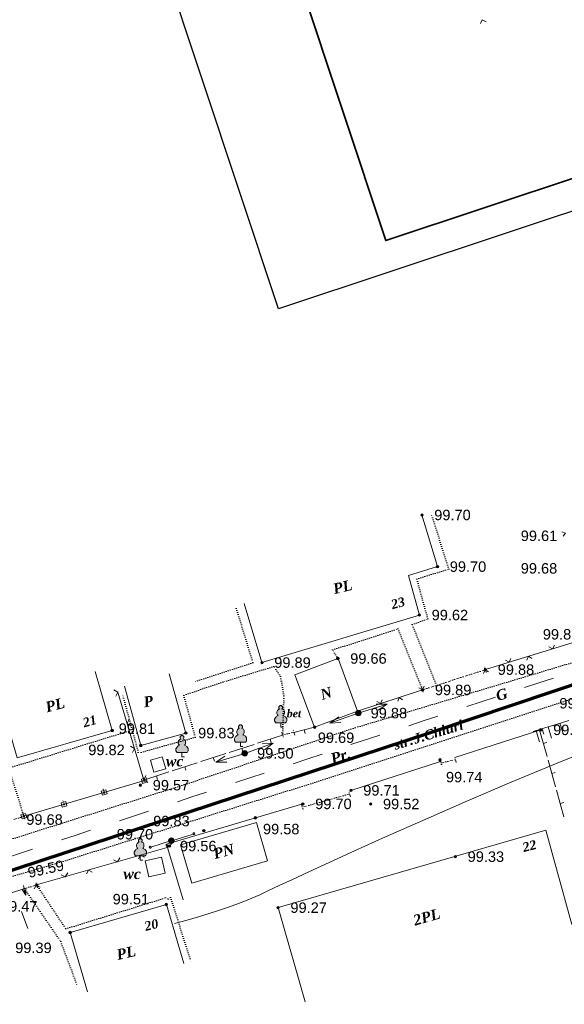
# Model space of a CAD drawing. Header units: millimetres. Extents: x 9396 to 25236, y 15106 to 31102.
# Tile 176 of 256: x 10978 to 11066, y 16485 to 16645. Entities that reach past the tile are written whole.
import ezdxf
from ezdxf.enums import TextEntityAlignment as Align

# ---------------------------------------------------------------- set-up
doc = ezdxf.new("R2010")
doc.units = ezdxf.units.MM
for name, pattern in [('DIVIDE', [1.25, 0.5, -0.25, 0, -0.25, 0, -0.25]), ('DOT', [0.25, 0, -0.25]), ('HIDDEN', [0.375, 0.25, -0.125])]:
    doc.linetypes.add(name, pattern=pattern)
for name, color, linetype, lineweight, true_color in [('1001010', 7, 'Continuous', 9, 0x000000), ('10010110', 7, 'Continuous', 20, 0xa25100), ('10010212', 7, 'Continuous', 9, 0x000000), ('10010230', 7, 'Continuous', 20, 0x000000), ('1002020', 7, 'Continuous', 9, 0x000000), ('1070000', 7, 'DOT', 9, 0x000000), ('2030012', 7, 'Continuous', 9, 0x000000), ('21100200', 7, 'HIDDEN', 0, 0x800080), ('3000105', 7, 'DIVIDE', 9, 0x000000), ('3000113', 7, 'Continuous', 9, 0x000000), ('3000130', 7, 'Continuous', 9, 0x000000), ('3000220', 7, 'Continuous', 9, 0x000000), ('3000260', 7, 'Continuous', 9, 0x000000), ('4000210', 7, 'Continuous', 9, 0x000000), ('5010210', 7, 'Continuous', 20, 0x008000), ('6011210', 1, 'Continuous', 9, 0xff0000), ('8010120', 7, 'Continuous', 20, 0x0080ff), ('9010110', 7, 'Continuous', 9, 0x000000)]:
    doc.layers.add(name, color=color, linetype=linetype, lineweight=lineweight, true_color=true_color)
doc.layers.add('Канализация', color=1, linetype='Continuous', lineweight=70)
doc.layers.add('Рамка', color=7, linetype='Continuous', lineweight=35)
doc.styles.add('1', font='timesbi.ttf', dxfattribs={"height": 0.00127})
doc.styles.add('10', font='timesbi.ttf', dxfattribs={"height": 0.001481})
doc.styles.add('2', font='timesbi.ttf', dxfattribs={"height": 0.001693})
doc.styles.add('9', font='timesbi.ttf', dxfattribs={"height": 0.001693})
doc.styles.add('F2', font='arial.ttf', dxfattribs={"height": 0.001693})

# ---------------------------------------------------------------- blocks, each defined once
blk = doc.blocks.new('SYMBOL21100200')
at = {"true_color": 0x800080}
h = blk.add_hatch(color=216, dxfattribs=at)
edge = h.paths.add_edge_path()
edge.add_arc((0, 0), 0.1, 0, 360)
at = {"color": 216, "linetype": 'Continuous', "lineweight": 0, "true_color": 0x800080}
blk.add_circle((0, 0), 0.1, dxfattribs=at)
blk = doc.blocks.new('SYMBOL4000210')
at = {"true_color": 0xffffff}
blk.add_hatch(color=7, dxfattribs=at).paths.add_polyline_path([(0.05, 1.75), (-0.05, 1.75), (-0.15, 1.65), (-0.15, 1.55), (-0.1, 1.45), (-0.15, 1.45), (-0.25, 1.35), (-0.3, 1.25), (-0.3, 1.1), (-0.25, 1), (-0.2, 0.95), (-0.3, 0.9), (-0.35, 0.85), (-0.4, 0.8), (-0.5, 0.65), (-0.5, 0.5), (-0.4, 0.35), (-0.3, 0.35), (-0.1, 0.35), (0, 0.35), (0.15, 0.35), (0.4, 0.35), (0.45, 0.4), (0.5, 0.5), (0.5, 0.7), (0.4, 0.85), (0.2, 0.95), (0.25, 1), (0.3, 1.1), (0.3, 1.3), (0.25, 1.4), (0.1, 1.45), (0.15, 1.55), (0.15, 1.65)])
at = {"color": 18, "linetype": 'Continuous', "lineweight": 0, "true_color": 0x000000, "flags": 128}
blk.add_lwpolyline([(0.05, 1.75), (-0.05, 1.75), (-0.15, 1.65), (-0.15, 1.55), (-0.1, 1.45), (-0.15, 1.45), (-0.25, 1.35), (-0.3, 1.25), (-0.3, 1.1), (-0.25, 1), (-0.2, 0.95), (-0.3, 0.9), (-0.35, 0.85), (-0.4, 0.8), (-0.5, 0.65), (-0.5, 0.5), (-0.4, 0.35), (-0.3, 0.35), (-0.1, 0.35), (0, 0.35), (0.15, 0.35), (0.4, 0.35), (0.45, 0.4), (0.5, 0.5), (0.5, 0.7), (0.4, 0.85), (0.2, 0.95), (0.25, 1), (0.3, 1.1), (0.3, 1.3), (0.25, 1.4), (0.1, 1.45), (0.15, 1.55), (0.15, 1.65), (0.05, 1.75)], close=True, dxfattribs=at)
blk.add_lwpolyline([(0, 0.35), (0, 0), (0.2, 0)], dxfattribs=at)
blk = doc.blocks.new('SYMBOL2030012')
at = {"true_color": 0xffffff}
h = blk.add_hatch(color=7, dxfattribs=at)
edge = h.paths.add_edge_path()
edge.add_arc((0, 0), 0.225, 0, 360)
at = {"true_color": 0x000000}
h = blk.add_hatch(color=18, dxfattribs=at)
edge = h.paths.add_edge_path()
edge.add_arc((0, 0), 0.05, 0, 360)
at = {"color": 18, "linetype": 'Continuous', "lineweight": 0, "true_color": 0x000000}
for radius in [0.225, 0.05]:
    blk.add_circle((0, 0), radius, dxfattribs=at)

msp = doc.modelspace()

# ---------------------------------------------------------------- linework, layer by layer
at = {"layer": '1001010', "color": 253}
for p, q in [((11000.78, 16525.4), (11001.34, 16523.48)), ((11017.88, 16508.5, 194.95), (11016.05, 16514.74, 194.95)), ((11023.97, 16485.66, 198.54), (11019.58, 16500.92, 198.54))]:
    msp.add_line(p, q, dxfattribs=at)
for points in [[(11014.06, 16550.27, 0), (11016.96, 16540.7, 0), (11042.5, 16548.42, 0), (11040.72, 16554.84, 0), (11045.44, 16556.28, 0), (11042.92, 16564.66, 0)], [(11025.5, 16530.22, 0), (11022.27, 16538.73, 0), (11029.28, 16541.36, 0)], [(11029.39, 16541.18, 0), (11032.47, 16532.82, 0), (11025.5, 16530.22, 0)], [(10974.44, 16534.82, 0), (10977.22, 16525.22, 0), (10992.66, 16529.68, 0), (10989.88, 16539.28, 0)], [(10994.63, 16536.88, 0), (10997.3, 16527.24, 0), (11004.6, 16529.26, 0), (11001.93, 16538.9, 0)], [(11016.05, 16514.74, 194.95), (11003.73, 16511.12, 84.21), (11005.57, 16504.88, 120.56), (11017.88, 16508.5, 194.95)], [(11019.58, 16500.92, 198.54), (11063.05, 16513.49, 192.26), (11067.22, 16498.17, 1.12)], [(11000.64, 16509.12, 0), (11001.24, 16506.51, 0), (10998.62, 16505.91, 0), (10998.02, 16508.52, 0)], [(11004.26, 16491.84, 0), (11001.46, 16501.44, 0), (10985.84, 16496.88, 0), (10988.64, 16487.28, 0)]]:
    msp.add_polyline3d(points, dxfattribs=at)
at = {"layer": '10010110'}
msp.add_polyline3d([(11071.94, 16527.24, 0), (11064.58, 16524.28, 0), (11057.12, 16521.16, 0), (11049.85, 16518.05, 0), (11043.05, 16515.07, 0), (11037.03, 16512.4, 0), (11031.99, 16510.13, 0), (11027.88, 16508.26, 0), (11024.56, 16506.73, 0), (11021.9, 16505.49, 0), (11019.78, 16504.5, 0), (11018.05, 16503.69, 0), (11016.6, 16503.02, 0), (11015.3, 16502.45, 0), (11014.01, 16501.92, 0), (11012.71, 16501.41, 0), (11011.36, 16500.92, 0), (11009.92, 16500.44, 0), (11008.38, 16499.95, 0), (11006.68, 16499.44, 0), (11004.82, 16498.91, 0), (11002.75, 16498.33, 0)], dxfattribs=at)
at = {"layer": '10010212', "color": 253}
for p, q in [((11064.84, 16530.7), (11066.78, 16531.31)), ((11060.95, 16529.49), (11062.89, 16530.1)), ((11061.44, 16529.64), (11062, 16527.83)), ((11061.44, 16529.64), (11062, 16527.83)), ((11062.41, 16529.94), (11062.68, 16529.09)), ((11062.89, 16530.1), (11064.84, 16530.7)), ((11063.38, 16530.25), (11063.95, 16528.44)), ((11063.38, 16530.25), (11063.95, 16528.44)), ((11064.35, 16530.55), (11064.62, 16529.69)), ((11065.32, 16530.86), (11065.89, 16529.04)), ((11065.32, 16530.86), (11065.89, 16529.04))]:
    msp.add_line(p, q, dxfattribs=at)
at = {"layer": '10010230', "color": 253}
for p, q in [((10966.54, 16500.2), (10978.33, 16503.98)), ((10978.33, 16503.98), (10978.66, 16502.94))]:
    msp.add_line(p, q, dxfattribs=at)
msp.add_polyline3d([(10978.03, 16503.89, 0), (10978.66, 16502.94, 0), (10978.62, 16504.08, 0)], dxfattribs=at)
msp.add_polyline3d([(10978.03, 16503.89, 0), (10978.66, 16502.94, 0), (10978.62, 16504.08, 0), (10978.03, 16503.89, 0)], close=True, dxfattribs=at)
at = {"layer": '1002020', "color": 253}
msp.add_line((10998.02, 16508.52), (11000.64, 16509.12), dxfattribs=at)
msp.add_polyline3d([(11001.34, 16523.48, 0), (10999.42, 16522.92, 0), (10998.86, 16524.84, 0), (11000.78, 16525.4, 0)], dxfattribs=at)
at = {"layer": '1070000', "color": 253}
for p, q in [((11071.76, 16542.02), (11032.07, 16530.11)), ((11023.87, 16520.72), (11082.61, 16539.77)), ((11032.07, 16530.11), (11004.29, 16520.85)), ((11004.29, 16520.85), (10975.72, 16511.85)), ((10983.39, 16508.02), (11023.87, 16520.72)), ((10966.19, 16502.99), (10983.39, 16508.02))]:
    msp.add_line(p, q, dxfattribs=at)
for points in [[(11045.13, 16537.36, 0), (11041.36, 16546.88, 0), (11043.88, 16547.78, 0), (11042.08, 16554.25, 0), (11047.29, 16555.87, 0), (11044.42, 16564.85, 0)], [(11012.8, 16549.49, 0), (11015.49, 16540.68, 0), (11006.15, 16537.63, 0)], [(11029.28, 16541.36, 0), (11028.43, 16542.75, 0), (11039.03, 16546.16, 0), (11043.02, 16536.26, 0)], [(11020.32, 16528.92, 0), (11020.52, 16535.29, 0), (11019.98, 16538.44, 0), (11018.9, 16540.06, 0), (11010.64, 16537.54, 0), (11004.26, 16535.38, 0), (11006.15, 16528.56, 0), (10997.35, 16526.13, 0), (10996.9, 16526.13, 0), (10994.38, 16535.38, 0)], [(10978.33, 16515.77, 0), (10975.88, 16523.57, 0), (10995.37, 16529.59, 0)], [(10978.39, 16504.02, 0), (10984.32, 16495.4, 0), (10986.93, 16488.39, 0)], [(10980.4, 16504.6, 0), (10985.13, 16497.47, 0), (11001.3, 16502.5, 0), (11001.75, 16502.32, 0), (11002.11, 16502.59, 0), (11005.43, 16492.26, 0)]]:
    msp.add_polyline3d(points, dxfattribs=at)
at = {"layer": '3000105', "color": 253}
for p, q in [((11043.02, 16536.26), (11053.22, 16539.56)), ((11053.37, 16539.08), (11053.03, 16540.13)), ((11042.86, 16536.73), (11043.2, 16535.69)), ((11020.19, 16529.4), (11020.48, 16528.34)), ((11020.32, 16528.92), (11022.14, 16529.41)), ((11022.27, 16528.93), (11021.98, 16529.99)), ((11045.93, 16524.88, 199.26), (11046.19, 16523.81, 199.26)), ((11046.05, 16524.4, 199.47), (11048.36, 16524.96, 199.05)), ((11048.48, 16524.48, 199.26), (11048.22, 16525.54, 199.26)), ((11031.32, 16518.89), (11031.03, 16519.95)), ((11031.19, 16519.37), (11023.51, 16517.22)), ((11023.37, 16517.7), (11023.67, 16516.64)), ((10976.72, 16515.22), (10978.33, 16515.77)), ((10978.49, 16515.3), (10978.14, 16516.34)), ((10978.26, 16504.5), (10978.56, 16503.45)), ((10978.39, 16504.02), (10980.4, 16504.6)), ((10980.54, 16504.12), (10980.23, 16505.17))]:
    msp.add_line(p, q, dxfattribs=at)
at = {"layer": '3000113', "color": 253}
for p, q in [((11062.21, 16529.78, 169.68), (11048.25, 16525.3, 199.36)), ((11045.93, 16524.62, 199.47), (11031.4, 16519.96, 196.28))]:
    msp.add_line(p, q, dxfattribs=at)
msp.add_polyline3d([(11023.6, 16517.76, 196.48), (11001.47, 16511.23, 198.75), (11004.19, 16502.2, 199.1)], dxfattribs=at)
at = {"layer": '3000130', "color": 253}
for p, q in [((10978.33, 16515.77), (10997.9, 16521.55)), ((10997.69, 16522.12), (10997.77, 16521.88)), ((10991.18, 16520.19), (10991.25, 16519.96)), ((10984.67, 16518.27), (10984.74, 16518.03)), ((10978.16, 16516.35), (10978.23, 16516.11))]:
    msp.add_line(p, q, dxfattribs=at)
for points in [[(10997.58, 16521.1, 0), (10998.34, 16521.32, 0), (10998.15, 16521.99, 0), (10997.39, 16521.77, 0), (10997.58, 16521.1, 0)], [(10997.86, 16521.44, 0), (10997.92, 16521.45, 0), (10997.96, 16521.49, 0), (10997.97, 16521.54, 0), (10997.96, 16521.6, 0), (10997.92, 16521.64, 0), (10997.86, 16521.65, 0), (10997.81, 16521.64, 0), (10997.77, 16521.6, 0), (10997.76, 16521.54, 0), (10997.77, 16521.49, 0), (10997.81, 16521.45, 0), (10997.86, 16521.44, 0)], [(10991.07, 16519.17, 0), (10991.83, 16519.4, 0), (10991.63, 16520.07, 0), (10990.87, 16519.84, 0), (10991.07, 16519.17, 0)], [(10984.56, 16517.25, 0), (10985.32, 16517.47, 0), (10985.12, 16518.14, 0), (10984.36, 16517.92, 0), (10984.56, 16517.25, 0)], [(10991.35, 16519.51, 0), (10991.41, 16519.53, 0), (10991.45, 16519.57, 0), (10991.46, 16519.62, 0), (10991.45, 16519.67, 0), (10991.41, 16519.71, 0), (10991.35, 16519.73, 0), (10991.3, 16519.71, 0), (10991.26, 16519.67, 0), (10991.25, 16519.62, 0), (10991.26, 16519.57, 0), (10991.3, 16519.53, 0), (10991.35, 16519.51, 0)], [(10984.84, 16517.59, 0), (10984.9, 16517.6, 0), (10984.93, 16517.64, 0), (10984.95, 16517.7, 0), (10984.93, 16517.75, 0), (10984.9, 16517.79, 0), (10984.84, 16517.8, 0), (10984.79, 16517.79, 0), (10984.75, 16517.75, 0), (10984.74, 16517.7, 0), (10984.75, 16517.64, 0), (10984.79, 16517.6, 0), (10984.84, 16517.59, 0)], [(10978.05, 16515.32, 0), (10978.81, 16515.55, 0), (10978.61, 16516.22, 0), (10977.85, 16516, 0), (10978.05, 16515.32, 0)], [(10978.33, 16515.67, 0), (10978.38, 16515.68, 0), (10978.42, 16515.72, 0), (10978.44, 16515.77, 0), (10978.42, 16515.83, 0), (10978.38, 16515.86, 0), (10978.33, 16515.88, 0), (10978.28, 16515.86, 0), (10978.24, 16515.83, 0), (10978.22, 16515.77, 0), (10978.24, 16515.72, 0), (10978.28, 16515.68, 0), (10978.33, 16515.67, 0)]]:
    msp.add_polyline3d(points, close=True, dxfattribs=at)
at = {"layer": '3000220', "color": 253}
for p, q in [((11025.48, 16530.23), (11022.14, 16529.34)), ((11023.81, 16529.78), (11023.96, 16529.2)), ((11062.01, 16529.72), (11063.22, 16525.43)), ((11020.32, 16528.92), (11016.26, 16527.61)), ((11018.29, 16528.26), (11018.47, 16527.69)), ((11062.62, 16527.57), (11063.19, 16527.74)), ((11015.7, 16527.43), (11011.64, 16526.12)), ((11013.67, 16526.77), (11013.86, 16526.2)), ((11011.09, 16525.94), (11007.03, 16524.62)), ((11009.06, 16525.28), (11009.24, 16524.71)), ((11063.38, 16524.84), (11064.59, 16520.55)), ((11001.86, 16522.95), (10997.8, 16521.64)), ((11006.47, 16524.45), (11002.41, 16523.13)), ((11004.44, 16523.79), (11004.63, 16523.22)), ((10999.83, 16522.3), (11000.01, 16521.73)), ((11063.99, 16522.7), (11064.56, 16522.86)), ((11064.75, 16519.97), (11065.96, 16515.68)), ((11065.36, 16517.82), (11065.93, 16517.99))]:
    msp.add_line(p, q, dxfattribs=at)
at = {"layer": '3000260', "color": 253}
for p, q in [((11071.16, 16545.1), (11053.22, 16539.56)), ((10997.8, 16521.64), (10993.57, 16535.88)), ((11043.02, 16536.26), (11032.47, 16532.82)), ((11001.97, 16510.78), (10980.4, 16504.6))]:
    msp.add_line(p, q, dxfattribs=at)
for points in [[(11053.33, 16644.73, 0), (11052.72, 16645.05, 0), (11052.45, 16644.44, 0)], [(11065.86, 16561.21, 0), (11066.22, 16561.72, 0), (11065.64, 16561.94, 0)], [(11064.41, 16543.54, 0), (11064.11, 16542.92, 0), (11063.53, 16543.27, 0)], [(11057.37, 16541.37, 0), (11057.07, 16540.75, 0), (11056.5, 16541.1, 0)], [(11060.75, 16541.36, 0), (11060.2, 16541.72, 0), (11059.96, 16541.12, 0)], [(11053.71, 16539.19, 0), (11053.16, 16539.54, 0), (11052.92, 16538.95, 0)], [(10993.24, 16535.25, 0), (10993.56, 16535.92, 0), (10992.93, 16536.29, 0)], [(11043.29, 16536.87, 0), (11043.01, 16536.26, 0), (11042.44, 16536.6, 0)], [(11036.47, 16534.66, 0), (11036.19, 16534.04, 0), (11035.62, 16534.38, 0)], [(11039.76, 16534.68, 0), (11039.22, 16535.02, 0), (11039, 16534.43, 0)], [(11032.95, 16532.46, 0), (11032.4, 16532.81, 0), (11032.18, 16532.21, 0)], [(10995.73, 16530.38, 0), (10995.07, 16530.82, 0), (10995.39, 16531.53, 0)], [(10995.96, 16526.08, 0), (10996.28, 16526.75, 0), (10995.65, 16527.12, 0)], [(10998.45, 16521.21, 0), (10997.79, 16521.65, 0), (10998.11, 16522.36, 0)], [(11002.36, 16511.42, 0), (11001.96, 16510.78, 0), (11001.3, 16511.12, 0)], [(10993.9, 16508.99, 0), (10993.5, 16508.36, 0), (10992.85, 16508.69, 0)], [(10997.88, 16509.09, 0), (10997.26, 16509.43, 0), (10996.93, 16508.82, 0)], [(10989.42, 16506.67, 0), (10988.8, 16507.01, 0), (10988.47, 16506.4, 0)], [(10985.45, 16506.57, 0), (10985.04, 16505.93, 0), (10984.39, 16506.27, 0)], [(10980.96, 16504.24, 0), (10980.34, 16504.58, 0), (10980.01, 16503.97, 0)]]:
    msp.add_polyline3d(points, dxfattribs=at)
at = {"layer": '5010210'}
msp.add_line((10977.94, 16500.31), (10978.98, 16497.52), dxfattribs=at)
at = {"layer": '6011210'}
for p, q in [((11032.6, 16532.5), (11037.27, 16533.97)), ((11032.6, 16532.5), (11027.98, 16530.86)), ((11014.17, 16525.97), (11018.79, 16527.6)), ((11014.17, 16525.97), (11009.49, 16524.52))]:
    msp.add_line(p, q, dxfattribs=at)
for points in [[(11035.5, 16533.94, 0), (11037.27, 16533.97, 0), (11037.27, 16533.97, 0), (11035.8, 16532.98, 0)], [(11029.75, 16530.96, 0), (11027.98, 16530.86, 0), (11027.98, 16530.86, 0), (11029.41, 16531.9, 0)], [(11017.02, 16527.51, 0), (11018.79, 16527.6, 0), (11018.79, 16527.6, 0), (11017.35, 16526.56, 0)], [(11011.26, 16524.54, 0), (11009.49, 16524.52, 0), (11009.49, 16524.52, 0), (11010.96, 16525.5, 0)]]:
    msp.add_polyline3d(points, dxfattribs=at)
at = {"layer": '8010120'}
for p, q in [((11061.91, 16537.4), (11059.56, 16536.63)), ((11064.25, 16538.17), (11061.91, 16537.4)), ((11050.18, 16533.55), (11054.87, 16535.09)), ((11043.14, 16531.23), (11040.8, 16530.46)), ((11045.49, 16532), (11043.14, 16531.23)), ((11031.41, 16527.38), (11036.1, 16528.92)), ((11024.38, 16525.07), (11022.03, 16524.29)), ((11026.72, 16525.84), (11024.38, 16525.07)), ((11012.65, 16521.21), (11017.34, 16522.75)), ((11003.26, 16518.12), (11005.61, 16518.9)), ((11007.96, 16519.67), (11005.61, 16518.9)), ((10998.55, 16516.58), (10993.85, 16515.03)), ((10986.79, 16512.71), (10989.14, 16513.48)), ((10984.44, 16511.93), (10986.79, 16512.71)), ((10979.73, 16510.39), (10975.03, 16508.84))]:
    msp.add_line(p, q, dxfattribs=at)
at = {"layer": '9010110', "color": 253}
for p, q in [((11002.27, 16511.8), (10999.11, 16510.82)), ((11002.49, 16511.8), (11005.63, 16512.82))]:
    msp.add_line(p, q, dxfattribs=at)
for points in [[(11006.06, 16512.92, 0), (11006.04, 16512.99, 0), (11005.99, 16513.05, 0), (11005.91, 16513.07, 0), (11005.84, 16513.05, 0), (11005.78, 16512.99, 0), (11005.76, 16512.92, 0), (11005.78, 16512.84, 0), (11005.84, 16512.79, 0), (11005.91, 16512.77, 0), (11005.99, 16512.79, 0), (11006.04, 16512.84, 0), (11006.06, 16512.92, 0)], [(10998.98, 16510.73, 0), (10998.96, 16510.81, 0), (10998.9, 16510.86, 0), (10998.83, 16510.88, 0), (10998.75, 16510.86, 0), (10998.7, 16510.81, 0), (10998.68, 16510.73, 0), (10998.7, 16510.66, 0), (10998.75, 16510.6, 0), (10998.83, 16510.58, 0), (10998.9, 16510.6, 0), (10998.96, 16510.66, 0), (10998.98, 16510.73, 0)]]:
    msp.add_polyline3d(points, close=True, dxfattribs=at)
at = {"layer": 'Defpoints'}
msp.add_lwpolyline([(10925.95, 16879.98), (11350.55, 17021.15), (11444.25, 16739.32), (11019.65, 16598.14)], close=True, dxfattribs=at)
at = {"layer": 'Канализация'}
msp.add_lwpolyline([(11350.05, 16671.29), (11340.48, 16667.85), (11316.05, 16616.91), (11288.98, 16609.19), (11254.53, 16599.99), (11201.23, 16584.31), (11180.29, 16577.8), (11157.85, 16566.78), (11102.69, 16548.93), (11044.59, 16529.4), (10972.98, 16505.86), (10918.39, 16488.39), (10870.17, 16475.22), (10785.9, 16449.85), (10733.15, 16433.24), (10677.76, 16413.94), (10613.11, 16390.32), (10568.09, 16376.54), (10551.48, 16423.26), (10534.38, 16471.15), (10517.42, 16523.56), (10498.46, 16582.46), (10496.1, 16589.98)], dxfattribs=at)
at = {"layer": 'Рамка'}
msp.add_lwpolyline([(10946.5, 16881.54), (11347.38, 17014.83), (11437.93, 16742.48), (11037.05, 16609.2)], close=True, dxfattribs=at)

# ---------------------------------------------------------------- block references
at = {"layer": '2030012', "color": 253, "xscale": 2, "yscale": 2, "zscale": 2}
for p in [(11032.6, 16532.5), (11014.17, 16525.97), (11002.27, 16511.8)]:
    msp.add_blockref('SYMBOL2030012', p, dxfattribs=at)
at = {"layer": '21100200', "xscale": 2, "yscale": 2, "zscale": 2}
for p in [(11042.92, 16564.66, 199.4), (11045.44, 16556.28, 199.4), (11042.5, 16548.42, 199.24), (11016.96, 16540.7, 199.78), (11029.28, 16541.36, 199.32), (11053.22, 16539.56, 199.76), (11043.02, 16536.26, 199.78), (11032.6, 16532.5, 199.76), (10992.66, 16529.68, 199.62), (11004.6, 16529.26, 199.66), (11025.5, 16530.22, 199.38), (11062.21, 16529.78, 199.38), (10997.3, 16527.24, 199.64), (11014.17, 16525.97, 199.01), (11045.86, 16524.91, 199.48), (10997.24, 16520.8, 199.14), (11031.4, 16519.96, 199.43), (11023.6, 16517.76, 199.4), (11034.6, 16517.74, 199.04), (11015.89, 16515.5, 199.16), (11007.52, 16513.42, 199.66), (11001.67, 16510.92, 199.11), (11001.96, 16510.92, 199.4), (11048.34, 16509.2, 198.66), (10980.4, 16504.6, 199.18), (11001.46, 16501.44, 199.02), (11019.58, 16500.92, 198.54), (10985.84, 16496.88, 198.78)]:
    msp.add_blockref('SYMBOL21100200', p, dxfattribs=at)
at = {"layer": '4000210', "color": 253, "xscale": 2, "yscale": 2, "zscale": 2}
for p in [(11020, 16530.22), (11013.48, 16527.08), (11003.98, 16525.38), (10997.22, 16508.64)]:
    msp.add_blockref('SYMBOL4000210', p, dxfattribs=at)

# ---------------------------------------------------------------- texts
at = {"layer": '1001010', "color": 253, "style": '9'}
for s, height, rotation, p in [('PL', 1.693, 13.9, (11028.53, 16552.62)), ('N', 1.69, 18, (11026.5, 16535.42)), ('PL', 1.693, 14.9, (10981.87, 16533.43)), ('P', 1.69, 10.4, (10997.75, 16534.27)), ('PN', 1.693, 15.2, (11009.11, 16509.61, 178.52)), ('2PL', 1.693, 16.1, (11041.58, 16498.81, 18.53)), ('PL', 1.693, 12.9, (10993.39, 16493.24))]:
    msp.add_text(s, height=height, rotation=rotation, dxfattribs=at).set_placement(p, align=Align.MIDDLE_LEFT)
at = {"layer": '1001010', "color": 1, "true_color": 0xff0000, "style": '10'}
for s, rotation, p in [('23', 15.1, (11037.95, 16550.08)), ('21', 16, (10987.93, 16530.89)), ('22', 14.1, (11059.28, 16510.67, 74.01)), ('20', 13.8, (10997.93, 16497.86))]:
    msp.add_text(s, height=1.481, rotation=rotation, dxfattribs=at).set_placement(p, align=Align.MIDDLE_LEFT)
at = {"layer": '1001010', "color": 253, "style": '9'}
for p in [(11001.38, 16524.7), (10994.47, 16506.41)]:
    msp.add_text('wc', height=1.693, dxfattribs=at).set_placement(p, align=Align.MIDDLE_LEFT)
at = {"layer": '1070000', "color": 253, "style": '1'}
msp.add_text('bet', height=1.27, dxfattribs=at).set_placement((11020.99, 16532.45), align=Align.MIDDLE_LEFT)
at = {"layer": '1070000', "color": 253}
for s, height, rotation, style, p in [('str:J.Chiuri', 1.5876, 16.9, '1', (11038.38, 16527.28, 164.1)), ('Pr.', 1.744, 17.8, '2', (11028.16, 16525.02))]:
    msp.add_text(s, height=height, rotation=rotation, dxfattribs=dict(at, style=style)).set_placement(p, align=Align.MIDDLE_LEFT)
at = {"layer": '21100200', "color": 253, "style": 'F2'}
for s, p in [('99.70', (11044.92, 16564.66, 199.4)), ('99.61', (11058.96, 16561.28, 199.22)), ('99.70', (11047.44, 16556.28, 199.4)), ('99.68', (11058.96, 16556, 199.36)), ('99.62', (11044.5, 16548.42, 199.24)), ('99.83', (11062.54, 16545.29, 6.22)), ('99.66', (11031.28, 16541.36, 199.32)), ('99.89', (11018.96, 16540.7, 199.78)), ('99.88', (11055.22, 16539.56, 199.76)), ('99.89', (11045.02, 16536.26, 199.78)), ('99.73', (11065.22, 16534.1, 199.46)), ('99.88', (11034.6, 16532.5, 199.76)), ('99.81', (10993.72, 16529.98, 199.62)), ('99.83', (11006.6, 16529.26, 199.66)), ('99.69', (11026.02, 16528.5, 199.38)), ('99.69', (11064.21, 16529.78, 199.38)), ('99.82', (10988.78, 16526.52, 199.64)), ('99.50', (11016.17, 16525.97, 199.01)), ('99.74', (11046.82, 16522.11, 193.64)), ('99.57', (10999.24, 16520.8, 199.14)), ('99.71', (11033.4, 16519.96, 199.43)), ('99.70', (11025.6, 16517.76, 199.4)), ('99.52', (11036.6, 16517.74, 199.04)), ('99.68', (10978.72, 16515.22, 199.36)), ('99.83', (10999.32, 16514.98, 199.66)), ('99.70', (10993.4, 16512.84, 199.4)), ('99.58', (11017.13, 16513.68, 180.98)), ('99.56', (11003.67, 16510.92, 199.11)), ('99.33', (11050.34, 16509.2, 198.66)), ('99.51', (10992.74, 16502.3, 199.02)), ('99.47', (10974.62, 16501.14, 198.94)), ('99.27', (11021.58, 16500.92, 198.54)), ('99.39', (10976.92, 16494.4, 198.78))]:
    msp.add_text(s, height=1.693, dxfattribs=at).set_placement(p, align=Align.MIDDLE_LEFT)
msp.add_text('99.59', height=1.693, rotation=12.7, dxfattribs=at).set_placement((10979, 16506.56, 199.18), align=Align.MIDDLE_LEFT)
at = {"layer": '8010120', "color": 253, "style": '2'}
msp.add_text('G', height=1.69, rotation=16.1, dxfattribs=at).set_placement((11054.97, 16535.27, 126.28), align=Align.MIDDLE_LEFT)

doc.saveas('drawing.dxf')
